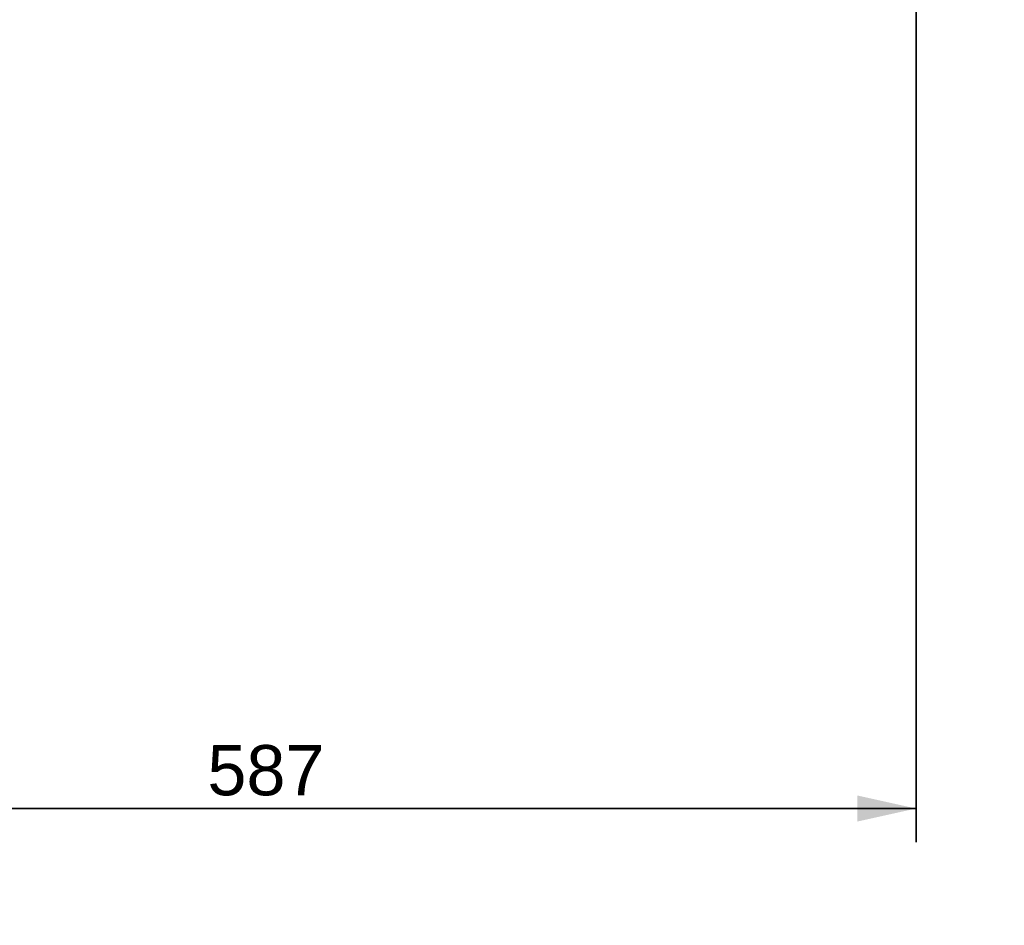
# Model space of a CAD drawing. Header units: millimetres. Extents: x 4 to 1188, y 1 to 840.
# Tile 179 of 256: x 712 to 771, y 274 to 328. Entities that reach past the tile are written whole.
import ezdxf

# ---------------------------------------------------------------- set-up
doc = ezdxf.new("R2010")
doc.units = ezdxf.units.MM
doc.layers.add('1', color=7, linetype='Continuous')
doc.styles.add('Arial Unicode MS', font='Arial Unicode MS')
doc.dimstyles.get("Standard").update_dxf_attribs({"dimtxt": 0.18, "dimasz": 0.18, "dimexe": 0.18, "dimexo": 0.0625, "dimgap": 0.09, "dimtad": 0, "dimtih": 1, "dimtoh": 1, "dimdec": 4, "dimzin": 0, "dimdsep": 46, "dimtxsty": 'Standard', "dimcen": 0.09, "dimadec": 0, "dimazin": 0, "dimtfac": 1, "dimtdec": 4, "dimtofl": 0, "dimtmove": 0, "dimatfit": 3, "dimfxl": 0, "dimtolj": 1, "dimtzin": 0, "dimarcsym": 0})

# ---------------------------------------------------------------- blocks, each defined once
blk = doc.blocks.new('_U9')
at = {"layer": '1', "color": 18, "lineweight": 35}
for p, q in [((765.566, 431.416), (765.566, 279.229)), ((687.293, 333.42), (687.293, 279.229)), ((687.293, 281.229), (765.566, 281.229))]:
    blk.add_line(p, q, dxfattribs=at)
at = {"layer": '1', "color": 18, "lineweight": 70}
for points in [[(687.293, 281.229), (690.793, 282.005), (690.793, 280.453)], [(765.566, 281.229), (762.066, 280.453), (762.066, 282.005)]]:
    blk.add_solid(points, dxfattribs=at)
at = {"layer": '1', "color": 18, "linetype": 'Continuous', "lineweight": 13, "insert": (723.242, 281.976), "char_height": 3, "attachment_point": 7, "line_spacing_factor": 1.047437, "style": 'Arial Unicode MS'}
blk.add_mtext('\\fArial Unicode MS|b0|i0;\\W1.0000;587', dxfattribs=at)

msp = doc.modelspace()

# ---------------------------------------------------------------- texts
at = {"layer": '1', "color": 18, "linetype": 'Continuous', "lineweight": 13, "insert": (754.1404, 269.8755), "char_height": 3, "attachment_point": 7, "line_spacing_factor": 1.047437, "style": 'Arial Unicode MS'}
msp.add_mtext('\\fArial Unicode MS|b0|i0;\\W1.0000;SECTION {\\H1.20x;A-A}', dxfattribs=at)

# ---------------------------------------------------------------- dimensions: what is measured, and where the dimension line sits
at = {"layer": '1', "color": 18, "linetype": 'Continuous', "lineweight": 13}
dim = msp.add_linear_dim(base=(765.5658, 281.2286), p1=(687.2926, 370.7829), p2=(765.5658, 432.4159), dimstyle='Standard', override={"dimtxt": 3, "dimasz": 3.5, "dimexe": 2, "dimexo": 1, "dimgap": 1.5, "dimtad": 1, "dimtih": 1, "dimtoh": 0, "dimdec": 0, "dimlfac": 7.5, "dimzin": 8, "dimdsep": 44, "dimlunit": 2, "dimtxsty": 'Arial Unicode MS', "dimsah": 1, "dimse1": 0, "dimse2": 0, "dimsd1": 0, "dimsd2": 0, "dimclrd": 18, "dimclre": 18, "dimclrt": 18, "dimtol": 0, "dimtm": -0.1, "dimtfac": 0.666667, "dimtdec": 2, "dimtofl": 1, "dimtmove": 0, "dimtzin": 8, "dimlwd": 35, "dimlwe": 35}, dxfattribs=at)
dim.commit()
dim.dimension.update_dxf_attribs({"geometry": '_U9', "text_midpoint": (726.4292, 281.2286), "dimtype": 160})

doc.saveas('drawing.dxf')
